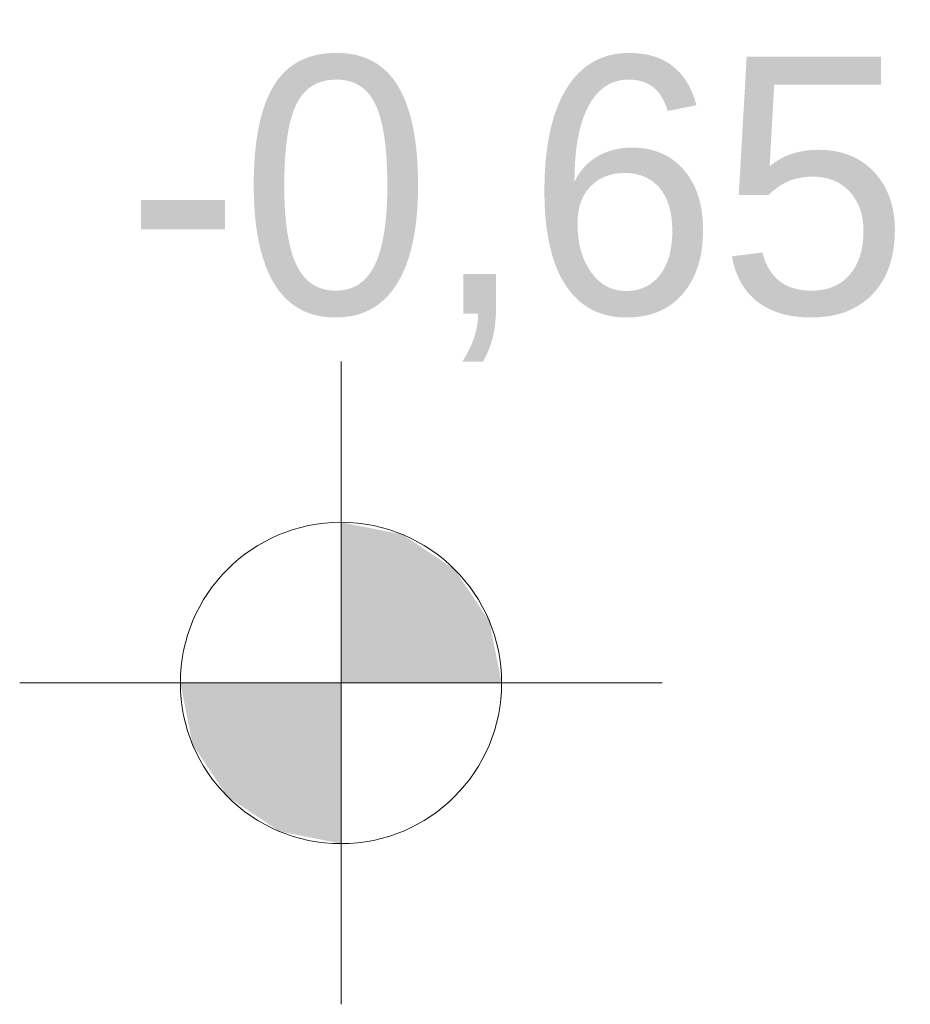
# Model space of a CAD drawing. Extents: x -528673 to -468586, y 24609 to 131944.
# Tile 30 of 87: x -479787 to -479233, y 51295 to 51907. Entities that reach past the tile are written whole.
import ezdxf

# ---------------------------------------------------------------- set-up
doc = ezdxf.new("R2010")
doc.units = 0
doc.header["$MEASUREMENT"] = 0
doc.layers.add('#PODKŁAD', color=252, linetype='Continuous')
doc.layers.add('INWENT RZĘDNE', color=252, linetype='Continuous')
doc.layers.add('INWENT RZĘDNE_Nr_Pióra__21', color=252, linetype='Continuous', lineweight=9)
doc.styles.add('GENERATED_STYLE_1', font='txt')

# ---------------------------------------------------------------- blocks, each defined once
blk = doc.blocks.new('Koty wysokościowe_30', base_point=(-479586.99, 51494.54))
at = {"layer": 'INWENT RZĘDNE_Nr_Pióra__21', "linetype": 'Continuous'}
for points in [[(-479586.99, 51494.54), (-479486.99, 51494.54), (-479494.6, 51532.81), (-479516.28, 51565.25), (-479548.72, 51586.93), (-479586.99, 51594.54)], [(-479586.99, 51494.54), (-479686.99, 51494.54), (-479679.38, 51456.27), (-479657.7, 51423.83), (-479625.26, 51402.15), (-479586.99, 51394.54)]]:
    blk.add_hatch(color=256, dxfattribs=at).paths.add_polyline_path(points, flags=0)
for p, q in [((-479586.99, 51294.54), (-479586.99, 51694.54)), ((-479786.99, 51494.54), (-479386.99, 51494.54))]:
    blk.add_line(p, q, dxfattribs=at)
blk.add_circle((-479586.99, 51494.54), 100, dxfattribs=at)
at = {"layer": 'INWENT RZĘDNE_Nr_Pióra__21', "insert": (-479720.92, 51694.54), "char_height": 160, "attachment_point": 7, "style": 'GENERATED_STYLE_1'}
blk.add_mtext('{-0,65}', dxfattribs=at)
blk = doc.blocks.new('PARTER')
at = {"layer": 'INWENT RZĘDNE', "color": 252, "lineweight": 15}
blk.add_blockref('Koty wysokościowe_30', (-479586.99, 51494.54), dxfattribs=at)

msp = doc.modelspace()

# ---------------------------------------------------------------- block references
at = {"layer": '#PODKŁAD'}
msp.add_blockref('PARTER', (0, 0), dxfattribs=at)

doc.saveas('drawing.dxf')
